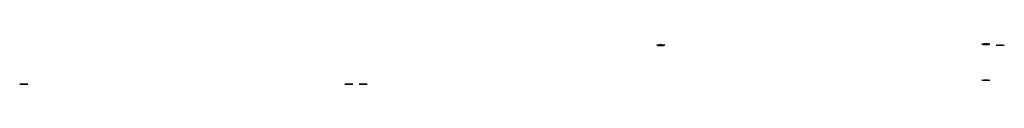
# Model space of a CAD drawing. Header units: millimetres. Extents: x 2 to 3071, y -170 to -45.
import ezdxf

# ---------------------------------------------------------------- set-up
doc = ezdxf.new("R2010")
doc.units = ezdxf.units.MM
doc.header["$MEASUREMENT"] = 0
doc.layers.add('Default', color=18, linetype='Continuous', true_color=0x000000)

msp = doc.modelspace()

# ---------------------------------------------------------------- linework, layer by layer
at = {"layer": 'Default', "extrusion": (0, 0.997564, -0.069756)}
msp.add_circle((-2000.1, 1712.6, -168.6), 12.5, dxfattribs=at)
at = {"layer": 'Default', "extrusion": (-3.9443e-31, 0.997564, -0.069756)}
msp.add_circle((-3013.1, 1757.6, -168.6), 12.5, dxfattribs=at)
at = {"layer": 'Default', "extrusion": (0, -0.997564, 0.069756)}
msp.add_circle((3058.1, 1712.6, 168.6), 12.5, dxfattribs=at)
at = {"layer": 'Default', "extrusion": (0, 1, 0)}
for centre in [(-15, 1723.5, -169.8), (-1028, 1768.5, -169.8)]:
    msp.add_circle(centre, 12.5, dxfattribs=at)
at = {"layer": 'Default', "extrusion": (0, -1, 0)}
for centre in [(1028, 160.5, 169.8), (1073, 1723.5, 169.8)]:
    msp.add_circle(centre, 12.5, dxfattribs=at)
at = {"layer": 'Default', "extrusion": (-3.9443e-31, -0.997564, 0.069756)}
msp.add_circle((3013.1, 149.6, 168.6), 12.5, dxfattribs=at)

doc.saveas('drawing.dxf')
